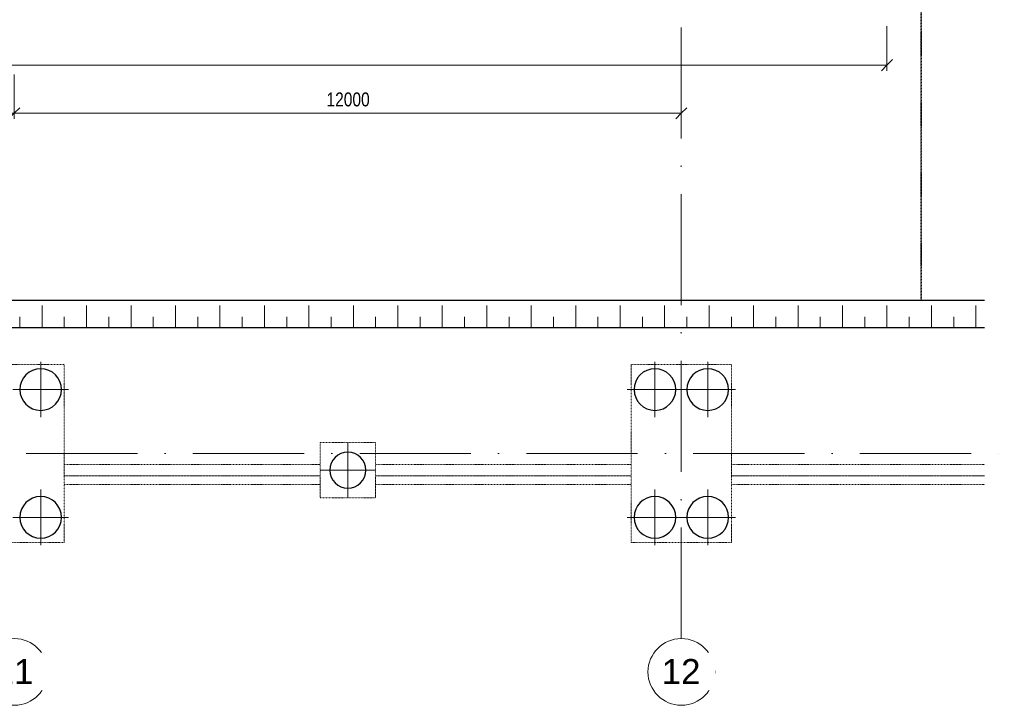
# Model space of a CAD drawing. Header units: millimetres. Extents: x 52781 to 270224, y -9967 to 33961.
# Tile 9 of 19: x 137867 to 155580, y 3217 to 15556. Entities that reach past the tile are written whole.
import ezdxf

# ---------------------------------------------------------------- set-up
doc = ezdxf.new("R2010")
doc.units = ezdxf.units.MM
doc.linetypes.add('B_CARA_12', pattern=[2.6, 1, -0.8, 0, -0.8])
doc.linetypes.add('Čerchovaná 20mm', pattern=[3000, 2000, -500, 0, -500])
for name, color, linetype, lineweight in [('CA_KOTY', 3, 'Continuous', 9), ('CA_KOTY-100', 3, 'Continuous', 9), ('CA_OSY', 5, 'Continuous', 9), ('CA_POHHRA18', 9, 'Continuous', 9), ('CA_POHHRA25', 7, 'Continuous', 13), ('CA_REZY', 1, 'Continuous', 25), ('CA_TEXT35', 62, 'Continuous', 9), ('CA_ZAKLADY25', 7, 'Continuous', 13), ('CA_ZAKLADY5', 1, 'Continuous', 25), ('Konstrukční přípoje', 7, 'Continuous', 13)]:
    doc.layers.add(name, color=color, linetype=linetype, lineweight=lineweight)
doc.styles.add('Arial', font='arial.ttf', dxfattribs={"height": 450})
doc.styles.add('Arial_1', font='arial.ttf', dxfattribs={"width": 0.8, "height": 250})
doc.dimstyles.new('HP_Přímá_-_2_5_mm_Ariel', dxfattribs={"dimscale": 304.8, "dimtxt": 255.06485, "dimasz": 0.656168, "dimexe": 0.328084, "dimexo": 0.0625, "dimgap": 0.164042, "dimtad": 1, "dimdec": 0, "dimzin": 0, "dimdsep": 46, "dimtxsty": 'Arial_1', "dimblk1": 'OBLIQUE', "dimblk2": 'OBLIQUE', "dimsah": 1, "dimcen": 0.09, "dimazin": 0, "dimtfac": 1, "dimtdec": 4, "dimtix": 1, "dimtmove": 0, "dimatfit": 3, "dimfxl": 2.296588, "dimfxlon": 1, "dimtvp": 1, "dimtfill": 1, "dimtolj": 1, "dimtzin": 0, "dimarcsym": 2})

# ---------------------------------------------------------------- blocks, each defined once
blk = doc.blocks.new('JDSD JORDAHLę Shear Dowels - JDSD 120HF-2369412--3_400 _ Vykopy')
at = {"layer": 'Konstrukční přípoje', "color": 253, "linetype": 'B_CARA_12'}
for p, q in [((0, 15), (10, 15)), ((10, -15), (0, -15))]:
    blk.add_line(p, q, dxfattribs=at)
blk = doc.blocks.new('pilota 600 mm - D_750_650-2142275--3_400 _ Vykopy')
at = {"layer": 'CA_POHHRA18'}
for q in [(0, 500), (-500, 0), (500, 0), (0, -500)]:
    blk.add_line((0, 0), q, dxfattribs=at)
blk = doc.blocks.new('pilota 600 mm - D_750_650-2142274--3_400 _ Vykopy')
at = {"layer": 'CA_POHHRA18'}
for q in [(0, 500), (-500, 0), (0, -500), (500, 0)]:
    blk.add_line((0, 0), q, dxfattribs=at)
blk = doc.blocks.new('pilota 600 mm - D_750_650-2142303--3_400 _ Vykopy')
at = {"layer": 'CA_POHHRA18'}
for q in [(0, 500), (-500, 0), (0, -500), (500, 0)]:
    blk.add_line((0, 0), q, dxfattribs=at)
blk = doc.blocks.new('Opakovaný detail - 2мм М200-V15--3_400 _ Vykopy')
at = {"layer": 'CA_POHHRA18'}
for p, q in [((-18600, 0), (-18600, 400)), ((-17800, 0), (-17800, 400)), ((-17000, 0), (-17000, 400)), ((-16200, 0), (-16200, 400)), ((-15400, 0), (-15400, 400)), ((-14600, 0), (-14600, 400)), ((-13800, 0), (-13800, 400)), ((-13000, 0), (-13000, 400)), ((-12200, 0), (-12200, 400)), ((-11400, 0), (-11400, 400)), ((-10600, 0), (-10600, 400)), ((-9800, 0), (-9800, 400)), ((-9000, 0), (-9000, 400)), ((-8200, 0), (-8200, 400)), ((-7400, 0), (-7400, 400)), ((-6600, 0), (-6600, 400)), ((-5800, 0), (-5800, 400)), ((-5000, 0), (-5000, 400)), ((-4200, 0), (-4200, 400)), ((-3400, 0), (-3400, 400)), ((-2600, 0), (-2600, 400)), ((-1800, 0), (-1800, 400)), ((-19000, 0), (-19000, 200)), ((-18200, 0), (-18200, 200)), ((-17400, 0), (-17400, 200)), ((-16600, 0), (-16600, 200)), ((-15800, 0), (-15800, 200)), ((-15000, 0), (-15000, 200)), ((-14200, 0), (-14200, 200)), ((-13400, 0), (-13400, 200)), ((-12600, 0), (-12600, 200)), ((-11800, 0), (-11800, 200)), ((-11000, 0), (-11000, 200)), ((-10200, 0), (-10200, 200)), ((-9400, 0), (-9400, 200)), ((-8600, 0), (-8600, 200)), ((-7800, 0), (-7800, 200)), ((-7000, 0), (-7000, 200)), ((-6200, 0), (-6200, 200)), ((-5400, 0), (-5400, 200)), ((-4600, 0), (-4600, 200)), ((-3800, 0), (-3800, 200)), ((-3000, 0), (-3000, 200)), ((-2200, 0), (-2200, 200)), ((-19600, 0), (-18800, 0)), ((-18800, 0), (-18000, 0)), ((-18000, 0), (-17200, 0)), ((-17200, 0), (-16400, 0)), ((-16400, 0), (-15600, 0)), ((-15600, 0), (-14800, 0)), ((-14800, 0), (-14000, 0)), ((-14000, 0), (-13200, 0)), ((-13200, 0), (-12400, 0)), ((-12400, 0), (-11600, 0)), ((-11600, 0), (-10800, 0)), ((-10800, 0), (-10000, 0)), ((-10000, 0), (-9200, 0)), ((-9200, 0), (-8400, 0)), ((-8400, 0), (-7600, 0)), ((-7600, 0), (-6800, 0)), ((-6800, 0), (-6000, 0)), ((-6000, 0), (-5200, 0)), ((-5200, 0), (-4400, 0)), ((-4400, 0), (-3600, 0)), ((-3600, 0), (-2800, 0)), ((-2800, 0), (-2000, 0)), ((-2000, 0), (-1649, 0))]:
    blk.add_line(p, q, dxfattribs=at)
blk = doc.blocks.new('Osnova - Bublina osnovy 12mm-4850--3_400 _ Vykopy')
at = {"layer": 'CA_TEXT35'}
blk.add_circle((0, 0), 6, dxfattribs=at)
blk = doc.blocks.new('DIMBLOCK3--3_400 _ Vykopy')
at = {"layer": 'CA_KOTY-100'}
for p, q in [((125770, 13872), (125770, 14572)), ((137770, 13872), (137770, 14572)), ((125770, 13872), (125670, 13772)), ((125770, 13872), (125870, 13972)), ((125770, 13872), (137770, 13872)), ((125770, 13872), (125770, 13772)), ((137770, 13872), (137670, 13772)), ((137770, 13872), (137870, 13972)), ((137770, 13872), (137770, 13772))]:
    blk.add_line(p, q, dxfattribs=at)
at = {"layer": 'CA_KOTY-100', "color": 0, "insert": (131387, 14246), "char_height": 250, "width": 918.23, "attachment_point": 1, "line_spacing_factor": 0.941778, "style": 'Arial_1', "bg_fill": 3, "box_fill_scale": 1.25, "bg_fill_color": 256, "bg_fill_true_color": 13158600, "bg_fill_transparency": 0}
blk.add_mtext('12000', dxfattribs=at)
blk = doc.blocks.new('_Oblique')
at = {"color": 0, "linetype": 'ByBlock', "lineweight": -2}
blk.add_line((-0.5, -0.5), (0.5, 0.5), dxfattribs=at)
blk = doc.blocks.new('DIMBLOCK4--3_400 _ Vykopy')
at = {"layer": 'CA_KOTY-100'}
for p, q in [((137770, 13872), (137770, 14572)), ((149770, 13872), (149770, 14572)), ((137770, 13872), (137670, 13772)), ((137770, 13872), (137870, 13972)), ((137770, 13872), (149770, 13872)), ((137770, 13872), (137770, 13772)), ((149770, 13872), (149670, 13772)), ((149770, 13872), (149870, 13972)), ((149770, 13872), (149770, 13772))]:
    blk.add_line(p, q, dxfattribs=at)
at = {"layer": 'CA_KOTY-100', "color": 0, "insert": (143387, 14246), "char_height": 250, "width": 918.23, "attachment_point": 1, "line_spacing_factor": 0.941778, "style": 'Arial_1', "bg_fill": 3, "box_fill_scale": 1.25, "bg_fill_color": 256, "bg_fill_true_color": 13158600, "bg_fill_transparency": 0}
blk.add_mtext('12000', dxfattribs=at)
blk = doc.blocks.new('DIMBLOCK30--3_400 _ Vykopy')
at = {"layer": 'CA_KOTY-100'}
for p, q in [((103620, 14737), (103620, 15437)), ((153470, 14737), (153470, 15437)), ((103620, 14737), (103520, 14637)), ((103620, 14737), (103720, 14837)), ((103620, 14737), (153470, 14737)), ((103620, 14737), (103620, 14637)), ((153470, 14737), (153370, 14637)), ((153470, 14737), (153570, 14837)), ((153470, 14737), (153470, 14637))]:
    blk.add_line(p, q, dxfattribs=at)
at = {"layer": 'CA_KOTY-100', "color": 0, "insert": (128162, 15111), "char_height": 250, "width": 918.23, "attachment_point": 1, "line_spacing_factor": 0.941778, "style": 'Arial_1', "bg_fill": 3, "box_fill_scale": 1.25, "bg_fill_color": 256, "bg_fill_true_color": 13158600, "bg_fill_transparency": 0}
blk.add_mtext('49850', dxfattribs=at)

msp = doc.modelspace()

# ---------------------------------------------------------------- linework, layer by layer
at = {"layer": 'CA_OSY', "linetype": 'Čerchovaná 20mm'}
for p, q in [((149770, 4417.4), (149770, 30533.9)), ((53980.8, 7749.9), (155580.4, 7749.9))]:
    msp.add_line(p, q, dxfattribs=at)
at = {"layer": 'CA_POHHRA25', "linetype": 'B_CARA_12'}
for p, q in [((138670, 7549.9), (143270, 7549.9)), ((144270, 7549.9), (148870, 7549.9)), ((150670, 7549.9), (155221.5, 7549.9)), ((143270, 7349.9), (138670, 7349.9)), ((138670, 7349.9), (143270, 7349.9)), ((148870, 7349.9), (144270, 7349.9)), ((144270, 7349.9), (148870, 7349.9)), ((155221.5, 7349.9), (150670, 7349.9)), ((150670, 7349.9), (155221.5, 7349.9)), ((138670, 7189.9), (143270, 7189.9)), ((144270, 7189.9), (148870, 7189.9)), ((150670, 7189.9), (155221.5, 7189.9))]:
    msp.add_line(p, q, dxfattribs=at)
at = {"layer": 'CA_REZY'}
for p, q in [((106070, 10509.9), (155221.5, 10509.9)), ((155221.5, 10009.9), (105570, 10009.9))]:
    msp.add_line(p, q, dxfattribs=at)
at = {"layer": 'CA_ZAKLADY25', "linetype": 'B_CARA_12', "lineweight": 9}
for p, q in [((154080, 17509.9), (154080, 10509.9)), ((154090, 10509.9), (154090, 17509.9)), ((154080, 10509.9), (130080, 10509.9)), ((155221.5, 10509.9), (154090, 10509.9)), ((136870, 9349.9), (138670, 9349.9)), ((138670, 9349.9), (138670, 6149.9)), ((148870, 6149.9), (148870, 9349.9)), ((148870, 9349.9), (150670, 9349.9)), ((150670, 9349.9), (150670, 6149.9)), ((143270, 6949.9), (143270, 7949.9)), ((143270, 7949.9), (144270, 7949.9)), ((144270, 7949.9), (144270, 6949.9)), ((144270, 6949.9), (143270, 6949.9)), ((138670, 6149.9), (136870, 6149.9)), ((150670, 6149.9), (148870, 6149.9))]:
    msp.add_line(p, q, dxfattribs=at)
at = {"layer": 'CA_ZAKLADY5'}
for centre, radius, start, end in [((138245, 8899.9), 375, 360, 180), ((149295, 8899.9), 375, 0, 180), ((150245, 8899.9), 375, 0, 180), ((138245, 8899.9), 375, 180, 360), ((149295, 8899.9), 375, 180, 360), ((150245, 8899.9), 375, 180, 0), ((143770, 7449.9), 325, 90, 270), ((143770, 7449.9), 325, 270, 90), ((138245, 6599.9), 375, 360, 180), ((149295, 6599.9), 375, 0, 180), ((150245, 6599.9), 375, 360, 180), ((138245, 6599.9), 375, 180, 360), ((149295, 6599.9), 375, 180, 360), ((150245, 6599.9), 375, 180, 360)]:
    msp.add_arc(centre, radius, start, end, dxfattribs=at)

# ---------------------------------------------------------------- block references
at = {"layer": 'CA_POHHRA18'}
for name, p in [('Opakovaný detail - 2мм М200-V15--3_400 _ Vykopy', (156870, 10009.9)), ('pilota 600 mm - D_750_650-2142274--3_400 _ Vykopy', (149295, 8899.9)), ('pilota 600 mm - D_750_650-2142275--3_400 _ Vykopy', (149295, 6599.9))]:
    msp.add_blockref(name, p, dxfattribs=at)
at = {"layer": 'CA_POHHRA18', "rotation": 180}
for name, p in [('pilota 600 mm - D_750_650-2142275--3_400 _ Vykopy', (138245, 8899.9)), ('pilota 600 mm - D_750_650-2142275--3_400 _ Vykopy', (150245, 8899.9)), ('pilota 600 mm - D_750_650-2142303--3_400 _ Vykopy', (143770, 7449.9)), ('pilota 600 mm - D_750_650-2142274--3_400 _ Vykopy', (138245, 6599.9)), ('pilota 600 mm - D_750_650-2142274--3_400 _ Vykopy', (150245, 6599.9))]:
    msp.add_blockref(name, p, dxfattribs=at)
at = {"layer": 'CA_TEXT35', "xscale": 99.99999999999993, "yscale": 99.99999999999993, "zscale": 99.99999999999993}
for p in [(137770, 3817.4), (149770, 3817.4)]:
    msp.add_blockref('Osnova - Bublina osnovy 12mm-4850--3_400 _ Vykopy', p, dxfattribs=at)
at = {"layer": 'Konstrukční přípoje', "color": 253, "linetype": 'B_CARA_12'}
msp.add_blockref('JDSD JORDAHLę Shear Dowels - JDSD 120HF-2369412--3_400 _ Vykopy', (154080, 11009.9), dxfattribs=at)

# ---------------------------------------------------------------- dimensions: what is measured, and where the dimension line sits
at = {"layer": 'CA_KOTY'}
dim = msp.add_linear_dim(base=(137770, 13871.6), p1=(125770, 14571.6), p2=(137770, 14571.6), dimstyle='HP_Přímá_-_2_5_mm_Ariel', override={"dimpost": '<>', "dimfxl": 12000}, dxfattribs=at)
dim.commit()
dim.dimension.update_dxf_attribs({"geometry": 'DIMBLOCK3--3_400 _ Vykopy', "text_midpoint": (131770, 14049.3)})

# ---------------------------------------------------------------- next in the draw order: texts
at = {"layer": 'CA_TEXT35', "char_height": 450, "width": 849.789, "attachment_point": 1, "style": 'Arial', "bg_fill": 3, "box_fill_scale": 1.25, "bg_fill_color": 256, "bg_fill_true_color": 13158600, "bg_fill_transparency": 0}
for s, insert in [('11', (137415.9, 4050)), ('12', (149415.9, 4050))]:
    msp.add_mtext(s, dxfattribs=dict(at, insert=insert))

# ---------------------------------------------------------------- next in the draw order: dimensions: what is measured, and where the dimension line sits
at = {"layer": 'CA_KOTY'}
dim = msp.add_linear_dim(base=(149770, 13871.6), p1=(137770, 14571.6), p2=(149770, 14571.6), dimstyle='HP_Přímá_-_2_5_mm_Ariel', override={"dimpost": '<>', "dimfxl": 12000}, dxfattribs=at)
dim.commit()
dim.dimension.update_dxf_attribs({"geometry": 'DIMBLOCK4--3_400 _ Vykopy', "text_midpoint": (143770, 14049.3)})

# ---------------------------------------------------------------- next in the draw order: dimensions: what is measured, and where the dimension line sits
dim = msp.add_linear_dim(base=(153470, 14736.7), p1=(103620, 15436.7), p2=(153470, 15436.7), dimstyle='HP_Přímá_-_2_5_mm_Ariel', override={"dimpost": '<>', "dimfxl": 49849.999992}, dxfattribs=at)
dim.commit()
dim.dimension.update_dxf_attribs({"geometry": 'DIMBLOCK30--3_400 _ Vykopy', "text_midpoint": (128545, 14914.3)})

doc.saveas('drawing.dxf')
